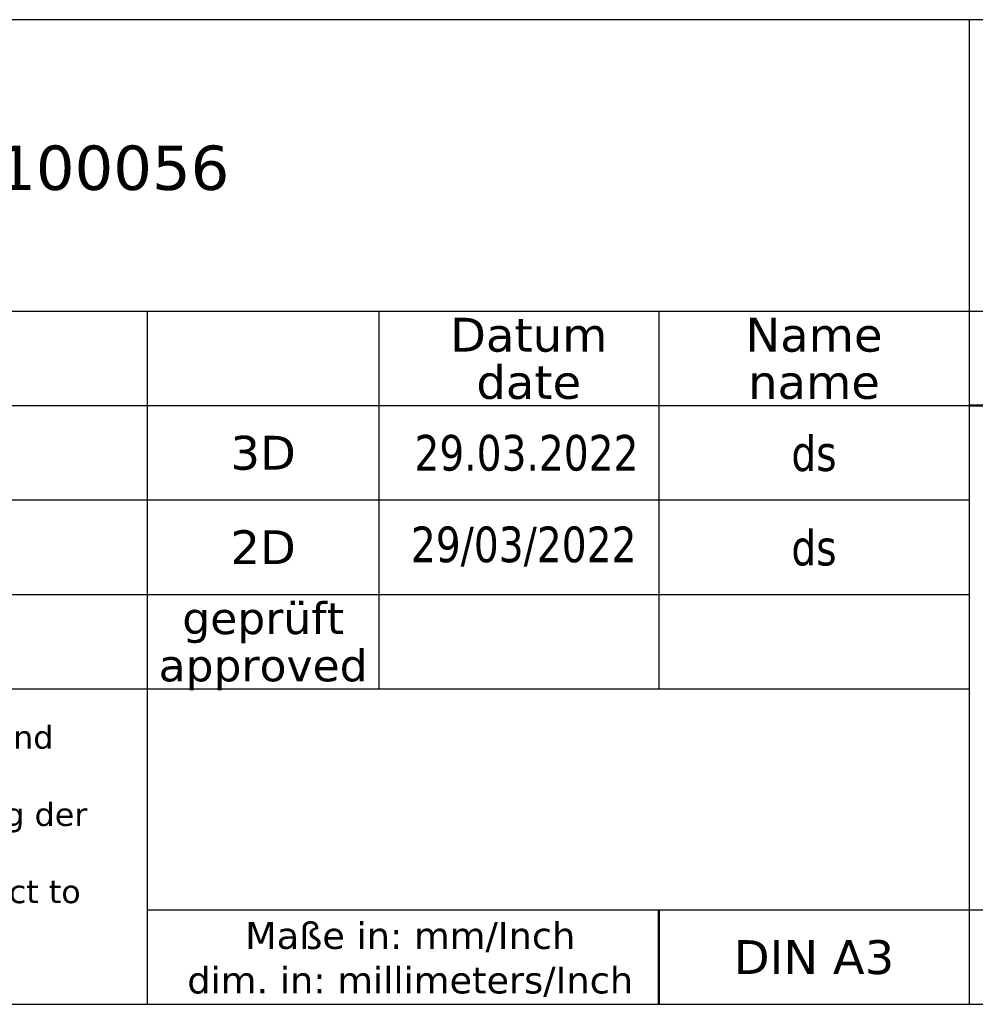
# Model space of a CAD drawing. Header units: millimetres. Extents: x 100 to 2070, y 30 to 1455.
# Tile 77 of 78: x 1408 to 1676, y 30 to 306. Entities that reach past the tile are written whole.
import ezdxf
from ezdxf.enums import TextEntityAlignment as Align

# ---------------------------------------------------------------- set-up
doc = ezdxf.new("R2010")
doc.units = ezdxf.units.MM
doc.header["$LTSCALE"] = 5
for name, color, linetype, lineweight in [('AM_BOR', 7, 'Continuous', 25), ('Rahmen (ISO)', 7, 'Continuous', 70), ('Titel (ISO)', 7, 'Continuous', 50)]:
    doc.layers.add(name, color=color, linetype=linetype, lineweight=lineweight)
doc.styles.add('Pfeiltext', font='verdana.ttf')
doc.styles.get("Standard").update_dxf_attribs({"font": 'verdana.ttf'})
doc.styles.add('Textstil104', font='verdana.ttf')
doc.styles.add('Textstil110', font='verdana.ttf')
doc.styles.add('Textstil112', font='verdana.ttf')
doc.styles.add('Textstil47', font='verdana.ttf')
doc.styles.add('Textstil61', font='verdana.ttf')
doc.styles.add('Textstil64', font='verdana.ttf', dxfattribs={"width": 0.800000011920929})
doc.styles.add('Textstil65', font='verdana.ttf')
doc.styles.add('Textstil75', font='verdana.ttf')

# ---------------------------------------------------------------- blocks, each defined once
blk = doc.blocks.new('Ränder wedi_Zeichnungsrahmen')
at = {"layer": 'Rahmen (ISO)', "color": 208, "lineweight": 18, "true_color": 0x400040}
blk.add_line((20, 6.000000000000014), (414.0000000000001, 6.000000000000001), dxfattribs=at)
blk = doc.blocks.new('Schriftfelder wedi Standard - Inch_Zoll ohne Toleranz')
at = {"layer": 'AM_BOR', "color": 7}
for p, q in [((-4.835435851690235, 53.99550874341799), (-188.8354355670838, 53.99550874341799)), ((-84.03543585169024, 53.99550874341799), (-84.03543585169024, -1.254491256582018)), ((-188.8354355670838, 37.64550874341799), (-4.835435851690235, 37.64550874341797)), ((-130.1354355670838, 37.64550874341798), (-130.1354355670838, 18.44550874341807)), ((-117.1354355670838, 37.64550874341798), (-117.1354355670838, 16.44550874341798)), ((-101.4354358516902, 37.64550874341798), (-101.4354358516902, 16.44550874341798)), ((-188.8354355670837, 32.34550874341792), (-130.1354355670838, 32.34550874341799)), ((-188.8354355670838, 27.04550874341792), (-130.1354355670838, 27.04550874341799)), ((-188.8354355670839, 21.74550874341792), (-130.1354355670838, 21.74550874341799)), ((-130.1354355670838, 18.44550874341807), (-130.1354355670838, -1.254491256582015)), ((-188.8354355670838, 16.44550874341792), (-130.1354355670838, 16.44550874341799)), ((-130.1354355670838, 4.045508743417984), (-4.835435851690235, 4.045508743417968)), ((-188.8354355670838, -1.254491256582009), (-4.835435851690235, -1.254491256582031))]:
    blk.add_line(p, q, dxfattribs=at)
at = {"layer": 'AM_BOR'}
for p, q in [((-130.1354355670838, 32.34550874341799), (-84.03543585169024, 32.34550874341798)), ((-130.1354355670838, 27.04550874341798), (-84.03543585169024, 27.04550874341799)), ((-130.1354355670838, 21.74550874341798), (-84.03543585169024, 21.74550874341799)), ((-130.1354355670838, 16.44550874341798), (-84.03543585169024, 16.44550874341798))]:
    blk.add_line(p, q, dxfattribs=at)
at = {"layer": 'Titel (ISO)'}
for p, q in [((-84.03543585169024, 32.34550874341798), (-4.835435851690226, 32.34550874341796)), ((-101.4354358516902, 4.045508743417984), (-101.4354358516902, -1.25449125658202))]:
    blk.add_line(p, q, dxfattribs=at)
at = {"layer": 'AM_BOR', "color": 7}
for s, height, style, p in [('Datum', 1.899999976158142, 'Textstil61', (-108.7354355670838, 36.32050874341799)), ('Name', 1.899999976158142, 'Textstil61', (-92.73543585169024, 36.32050874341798)), ('date', 1.899999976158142, 'Textstil61', (-108.7354355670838, 33.67050874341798)), ('name', 1.899999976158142, 'Textstil61', (-92.73543585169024, 33.67050874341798)), ('3D', 1.899999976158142, 'Textstil61', (-123.6354355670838, 29.69550874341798)), ('2D', 1.899999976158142, 'Textstil61', (-123.6354355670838, 24.39550874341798)), ('geprüft', 1.800000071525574, 'Textstil65', (-123.6354355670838, 20.42050874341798)), ('approved', 1.800000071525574, 'Textstil65', (-123.6354355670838, 17.77050874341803)), ('DIN A3', 1.899999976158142, 'Textstil61', (-92.73543585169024, 1.395508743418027))]:
    blk.add_text(s, height=height, dxfattribs=dict(at, style=style)).set_placement(p, align=Align.MIDDLE_CENTER)
at = {"layer": 'AM_BOR', "color": 7, "insert": (-115.3854355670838, 1.259998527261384), "char_height": 1.500000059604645, "width": 25.86857318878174, "attachment_point": 5}
blk.add_mtext('\\fVerdana|b0|i0;\\H1.5000;Maße in: mm/Inch\\P\\fVerdana|b0|i0;\\H1.5000;dim. in: millimeters/Inch', dxfattribs=at)
at = {"layer": 'AM_BOR', "color": 7}
for tag, p, height, style in [('Zeichnungsnummer_001', (-173.2383905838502, 49.43305073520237), 3.00000011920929, 'Textstil75'), ('Artikelnummer_001', (-145.0642880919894, 44.44539506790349), 2.487309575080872, 'Textstil104')]:
    blk.add_attdef(tag, p, '', height=height, dxfattribs=dict(at, style=style))
blk.add_attdef('TITEL_001', (-75.77022409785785, 45.86528712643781), '', height=2.5, dxfattribs=at)
at = {"layer": 'AM_BOR', "color": 7, "style": 'Textstil104'}
blk.add_attdef('PROJEKT', text='', height=2.487309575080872, dxfattribs=at).set_placement((-144.8354355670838, 41.98281831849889), align=Align.TOP_LEFT)
at = {"layer": 'AM_BOR', "color": 7, "style": 'Textstil64', "width": 0.8}
for tag, p in [('ERSTELLUNGSDATUM_001', (-115.1472556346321, 28.69550873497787)), ('KONSTRUKTEUR_001', (-94.00716185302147, 28.67133143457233)), ('ERSTELLUNGSDATUM_001', (-115.3460467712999, 23.55467596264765)), ('KONSTRUKTEUR_001', (-94.00716185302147, 23.37133143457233))]:
    blk.add_attdef(tag, p, '', height=2.000000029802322, dxfattribs=at)
at = {"layer": 'AM_BOR', "color": 7, "style": 'Textstil64', "width": 0.7999999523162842}
for tag, p in [('KONTROLLDATUM', (-108.7354355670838, 19.09550874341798)), ('KONTROLLIERT_VON', (-92.73543585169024, 19.09550874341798))]:
    blk.add_attdef(tag, text='', height=2.000000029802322, dxfattribs=at).set_placement(p, align=Align.MIDDLE_CENTER)
at = {"layer": 'Titel (ISO)', "color": 179, "true_color": 0x262659, "insert": (-186.8354355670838, 14.38714134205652), "char_height": 1.299999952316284, "width": 54.32938575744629, "attachment_point": 1, "line_spacing_factor": 0.9995793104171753, "style": 'Pfeiltext'}
blk.add_mtext('\\fVerdana|b0|i0;\\H1.3000;Diese Zeichnung/Skizze ist Eigentum der wedi GmbH und unterliegt dem Urheberrecht. Die Verwendung bedraf \\P\\fVerdana|b0|i0;\\H1.3000;in jedem Fall der vorherigen, schrifftlichen Zustimmung der wedi GmbH. This drawing and its copyrights are \\P\\fVerdana|b0|i0;\\H1.3000;owned by wedi GmbH. The use of this drawing is subject to prior, wirtten authorisation by wedi GmbH.', dxfattribs=at)
at = {"layer": 'Titel (ISO)', "color": 7, "style": 'Pfeiltext'}
blk.add_attdef('BESCHREIBUNG_001', (-70.66377724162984, 40.38459537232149), '', height=2.000000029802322, dxfattribs=at)
at = {"layer": 'Titel (ISO)'}
for tag, p, height, style in [('Anfänglicher_Ansichtsmaßstab_001', (-64.5021920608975, 33.83711386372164), 2.5, 'Textstil47'), ('REVISIONSNUMMER_001', (-74.87694023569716, -0.5444913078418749), 1.790000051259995, 'Textstil112'), ('STATUS_001', (-52.63301829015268, -0.6250352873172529), 1.790000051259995, 'Textstil112')]:
    blk.add_attdef(tag, p, '', height=height, dxfattribs=dict(at, style=style))
at = {"layer": 'Titel (ISO)', "style": 'Textstil47'}
blk.add_attdef('<MASSE3;>', text='', height=2.5, dxfattribs=at).set_placement((-26.83543585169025, 36.34550874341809), align=Align.TOP_LEFT)
at = {"layer": 'Titel (ISO)', "style": 'Textstil110'}
for tag, p in [('MATERIAL', (-159.8354355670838, 35.345508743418)), ('FIRMA', (-159.8354355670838, 24.74550874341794)), ('Bauvorhaben', (-159.8354355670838, 19.44550874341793))]:
    blk.add_attdef(tag, text='', height=1.889999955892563, dxfattribs=at).set_placement(p, align=Align.TOP_CENTER)

msp = doc.modelspace()

# ---------------------------------------------------------------- block references
at = {"xscale": 5, "yscale": 5, "zscale": 5}
msp.add_blockref('Ränder wedi_Zeichnungsrahmen', (0, 0), dxfattribs=at)
ref = msp.add_blockref('Schriftfelder wedi Standard - Inch_Zoll ohne Toleranz', (2094.177179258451, 36.27245628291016), dxfattribs=dict(xscale=5, yscale=5, zscale=5))
ref.add_attrib('KONSTRUKTEUR_001', 'ds', (1624.141369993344, 153.1291134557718), dxfattribs={"layer": 'AM_BOR', "color": 7, "height": 10.00000014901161, "style": 'Textstil64', "width": 0.8})
ref.add_attrib('ERSTELLUNGSDATUM_001', '29.03.2022', (1518.440901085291, 179.7499999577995), dxfattribs={"layer": 'AM_BOR', "color": 7, "height": 10.00000014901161, "style": 'Textstil64', "width": 0.8})
ref.add_attrib('KONSTRUKTEUR_001', 'ds', (1624.141369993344, 179.6291134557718), dxfattribs={"layer": 'AM_BOR', "color": 7, "height": 10.00000014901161, "style": 'Textstil64', "width": 0.8})
ref.add_attrib('ERSTELLUNGSDATUM_001', '29/03/2022', (1517.446945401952, 154.0458360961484), dxfattribs={"layer": 'AM_BOR', "color": 7, "height": 10.00000014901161, "style": 'Textstil64', "width": 0.8})
ref.add_attrib('Artikelnummer_001', '075100056', (1368.855738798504, 258.4994316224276), dxfattribs={"layer": 'AM_BOR', "color": 7, "height": 12.43654787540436, "style": 'Textstil104'})

doc.saveas('drawing.dxf')
